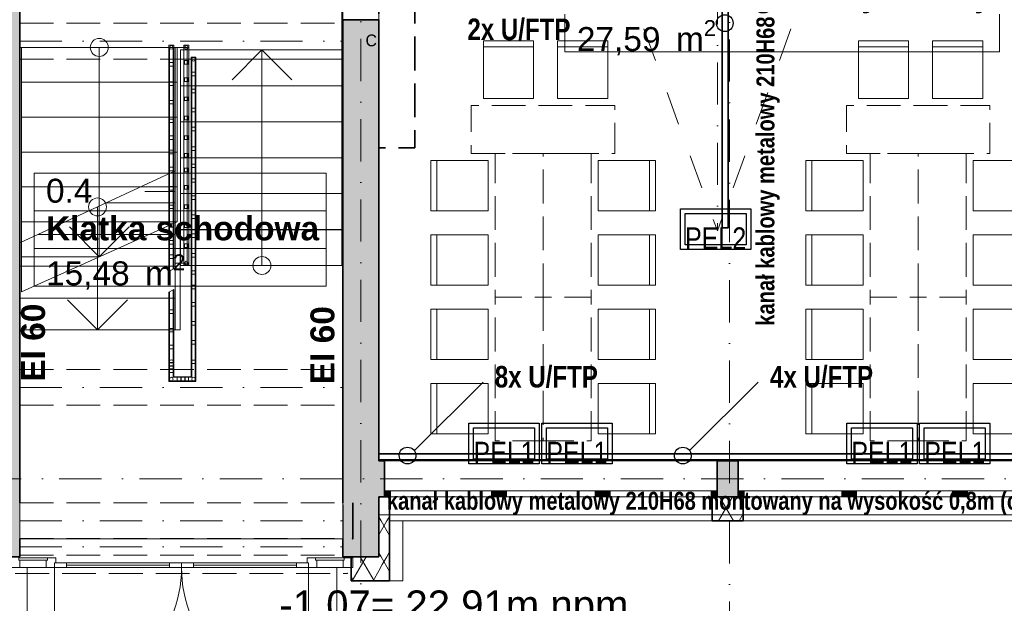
# Model space of a CAD drawing. Header units: millimetres. Extents: x 82175 to 237000, y 24756 to 471700.
# Tile 197 of 256: x 107440 to 115666, y 372562 to 377434. Entities that reach past the tile are written whole.
import ezdxf
from ezdxf.lldxf.tags import DXFTag

# ---------------------------------------------------------------- set-up
doc = ezdxf.new("R2010")
doc.units = ezdxf.units.MM
for name, pattern in [('Krawędzie ukryte', [3.912222, 2.822222, -1.09]), ('Kropki i Kreski', [6.702778, 3.527778, -1.763889, 0, -1.411111]), ('Przerywana', [5.644444, 2.822222, -2.822222])]:
    doc.linetypes.add(name, pattern=pattern)
for name, color, linetype, lineweight in [('!! kanał podpoaraperowy z gniazdami', 6, 'Continuous', 35), ('#_EL - opis', 7, 'Continuous', 20), ('\xa0♦EL - Gniazda', 1, 'Continuous', 35), ('\xa0♦elektryczne', 1, 'Continuous', 30), ('\xa0♦IT - opis', 3, 'SOLID', 30)]:
    doc.layers.add(name, color=color, linetype=linetype, lineweight=lineweight)
for name, color, linetype in [('#EL - Teletechnika', 3, 'Continuous'), ('- A - ocieplenie', 8, 'Continuous'), ('- strefy pomieszczeń', 8, 'Continuous'), ('2D - Ogólne', 8, 'Continuous'), ('2D - Rysunki i Obrazki', 8, 'Continuous'), ('balustrada', 8, 'Continuous'), ('Drzwi Archicad', 8, 'Continuous'), ('Instalacje - Went_Klim', 8, 'Continuous'), ('Konstrukcja - Belki', 8, 'Continuous'), ('Konstrukcja - Przegroda Strukt.', 8, 'Continuous'), ('Konstrukcja - Siatka mod', 8, 'Continuous'), ('Konstrukcja - Stropy', 8, 'Continuous'), ('Konstrukcja - Ściany działowe', 8, 'Continuous'), ('Konstrukcja - Ściany nośne wew..P', 8, 'Continuous'), ('Konstrukcja - Ściany zewnętrzne', 8, 'Continuous'), ('Okna Archicada', 8, 'Continuous'), ('Opisy - Tekst', 8, 'Continuous'), ('Wnętrze - Umeblowanie', 8, 'Continuous'), ('Wymiarowanie - Poziomy', 8, 'Continuous')]:
    doc.layers.add(name, color=color, linetype=linetype)
doc.styles.add('OP_100', font='ARIALN.TTF', dxfattribs={"width": 0.8, "height": 20})
doc.styles.get("Standard").update_dxf_attribs({"font": 'arial.ttf'})
doc.styles.add('STYL_AUTOMATYCZNY_1', font='arial.ttf')
doc.styles.add('STYL_AUTOMATYCZNY_2', font='arial.ttf')
doc.styles.add('STYL_AUTOMATYCZNY_4', font='arial.ttf')
doc.styles.add('STYL_AUTOMATYCZNY_7', font='txt')
doc.styles.add('STYL_AUTOMATYCZNY_8', font='txt')
tags = doc.linetypes.add('SOLID', pattern=[10, 10, 0]).pattern_tags.tags
tags[6:7] = [DXFTag(74, 4), DXFTag(75, 0), DXFTag(340, '0'), DXFTag(46, 0.0), DXFTag(50, 0.0), DXFTag(44, 0.0), DXFTag(45, 0.0)]
tags[4:5] = [DXFTag(74, 4), DXFTag(75, 0), DXFTag(340, '0'), DXFTag(46, 0.0), DXFTag(50, 0.0), DXFTag(44, 0.0), DXFTag(45, 0.0)]
pattern_1 = [(60, (-135208.59, 662558.78), (-129.90381, 75), []), (120, (-135208.59, 662558.78), (129.90381, 75), [])]

# ---------------------------------------------------------------- blocks, each defined once
blk = doc.blocks.new('pell')
at = {"layer": '#EL - Teletechnika', "color": 1, "lineweight": 30}
blk.add_lwpolyline([(0, 294), (0, -294), (-341, -294), (-341, 294)], close=True, dxfattribs=at)
at = {"layer": '#EL - Teletechnika', "color": 7, "lineweight": 30}
blk.add_lwpolyline([(-39.3, 254.6), (-39.3, -254.6), (-301.7, -254.6), (-301.7, 254.6)], close=True, dxfattribs=at)
at = {"layer": '#EL - Teletechnika', "color": 1, "insert": (-93.7, 0), "char_height": 20.791, "attachment_point": 5, "rotation": 90, "line_spacing_factor": 0.4}
blk.add_mtext('\\fArial Narrow|b0|i0;{\\H8.7679950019x;\\A1;PEL1}\\A1;\\fTahoma|b1|i0|c238;\\P', dxfattribs=at)
blk = doc.blocks.new('dws')
at = {"layer": '#EL - Teletechnika', "color": 1, "lineweight": 30}
blk.add_lwpolyline([(294, 0), (-294, 0), (-294, 341), (294, 341)], close=True, dxfattribs=at)
at = {"layer": '#EL - Teletechnika', "color": 7, "lineweight": 30}
blk.add_lwpolyline([(254.6, 39.3), (-254.6, 39.3), (-254.6, 301.7), (254.6, 301.7)], close=True, dxfattribs=at)
at = {"layer": '#EL - Teletechnika', "color": 1, "insert": (0, 93.7), "char_height": 20.791, "attachment_point": 5, "line_spacing_factor": 0.4}
blk.add_mtext('\\fArial Narrow|b0|i0;{\\H8.7679950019x;\\A1;PEL2}\\A1;\\fTahoma|b1|i0|c238;\\P', dxfattribs=at)

msp = doc.modelspace()

# ---------------------------------------------------------------- hatches: boundary and pattern name
at = {"layer": '- A - ocieplenie', "linetype": 'Continuous', "lineweight": 13}
h = msp.add_hatch(dxfattribs=at)
h.set_pattern_fill('Izolacja_miękka_0002', color=8, style=0, pattern_type=2)
h.set_pattern_definition(pattern_1)
h.paths.add_polyline_path([(110530, 373251), (110440, 373451), (110440, 373251)])
h = msp.add_hatch(dxfattribs=at)
h.set_pattern_fill('Izolacja_miękka_0002', color=8, style=0, pattern_type=2)
h.set_pattern_definition(pattern_1)
h.paths.add_polyline_path([(110530, 373451), (110440, 373451), (110530, 373251)])
h = msp.add_hatch(dxfattribs=at)
h.set_pattern_fill('Izolacja_miękka_0002', color=8, style=0, pattern_type=2)
h.set_pattern_definition(pattern_1)
h.paths.add_polyline_path([(113225, 373451), (113225, 373251), (113485, 373251), (113485, 373451)])
h = msp.add_hatch(dxfattribs=at)
h.set_pattern_fill('Izolacja_miękka_0002', color=8, style=0, pattern_type=2)
h.set_pattern_definition(pattern_1)
h.paths.add_polyline_path([(110530, 372951), (110530, 373251), (110440, 373251), (110440, 372951)])
h = msp.add_hatch(dxfattribs=at)
h.set_pattern_fill('Izolacja_miękka_0002', color=8, style=0, pattern_type=2)
h.set_pattern_definition(pattern_1)
h.paths.add_polyline_path([(110440, 372951), (110208.1, 372951), (110208.1, 372751), (110440, 372751)])
h = msp.add_hatch(dxfattribs=at)
h.set_pattern_fill('Izolacja_miękka_0002', color=8, style=0, pattern_type=2)
h.set_pattern_definition(pattern_1)
h.paths.add_polyline_path([(110530, 372951), (110440, 372951), (110530, 372751)])
h = msp.add_hatch(dxfattribs=at)
h.set_pattern_fill('Izolacja_miękka_0002', color=8, style=0, pattern_type=2)
h.set_pattern_definition(pattern_1)
h.paths.add_polyline_path([(110440, 372951), (110440, 372751), (110530, 372751)])
at = {"layer": 'Konstrukcja - Ściany nośne wew..P', "linetype": 'Continuous', "lineweight": 13}
for points in [[(107140, 378501), (107140, 372951), (107440, 372951), (107440, 378501)], [(110440, 377434.3), (110140, 377434.3), (110140, 372951), (110440, 372951)]]:
    msp.add_hatch(color=8, dxfattribs=at).paths.add_polyline_path(points)
at = {"layer": 'Konstrukcja - Ściany zewnętrzne', "linetype": 'Continuous', "lineweight": 13}
for points in [[(110487.5, 373751), (110440, 373751), (110440, 373451), (110487.5, 373451)], [(113442.5, 373751), (113267.5, 373751), (113267.5, 373451), (113442.5, 373451)]]:
    msp.add_hatch(color=8, dxfattribs=at).paths.add_polyline_path(points)
at = {"layer": 'Okna Archicada', "linetype": 'Continuous', "lineweight": 13}
for points in [[(110487.5, 373501), (110487.5, 373451), (110537.5, 373451), (110537.5, 373501)], [(111432.5, 373451), (111432.5, 373501), (111382.5, 373501), (111382.5, 373451)], [(111432.5, 373501), (111432.5, 373451), (111507.5, 373451), (111507.5, 373501)], [(112322.5, 373451), (112322.5, 373501), (112247.5, 373501), (112247.5, 373451)], [(112322.5, 373501), (112322.5, 373451), (112372.5, 373451), (112372.5, 373501)], [(113267.5, 373451), (113267.5, 373501), (113217.5, 373501), (113217.5, 373451)], [(113442.5, 373451), (113492.5, 373451), (113492.5, 373501), (113442.5, 373501)], [(114357.5, 373501), (114307.5, 373501), (114307.5, 373451), (114357.5, 373451)], [(114357.5, 373451), (114432.5, 373451), (114432.5, 373501), (114357.5, 373501)], [(115307.5, 373501), (115232.5, 373501), (115232.5, 373451), (115307.5, 373451)], [(115307.5, 373451), (115357.5, 373451), (115357.5, 373501), (115307.5, 373501)]]:
    msp.add_hatch(color=8, dxfattribs=at).paths.add_polyline_path(points)

# ---------------------------------------------------------------- linework, layer by layer
at = {"layer": '!! kanał podpoaraperowy z gniazdami'}
for points in [[(113308, 378494.5), (113308, 375695.5), (113358, 375695.5), (113358, 378494.5)], [(116269.6, 373808.9), (110440.3, 373808.9), (110440.3, 373758.9), (116269.6, 373758.9)]]:
    msp.add_lwpolyline(points, close=True, dxfattribs=at)
at = {"layer": '- A - ocieplenie', "color": 8, "linetype": 'Continuous', "lineweight": 35, "ltscale": 100}
for p, q in [((110530, 373451), (110530, 373301)), ((113225, 373451), (113225, 373301)), ((113485, 373451), (113485, 373301)), ((110530, 373301), (110530, 373251)), ((113225, 373301), (113225, 373251)), ((113485, 373301), (113485, 373251))]:
    msp.add_line(p, q, dxfattribs=at)
at = {"layer": '- A - ocieplenie', "color": 8, "linetype": 'Continuous', "lineweight": 20, "ltscale": 100, "flags": 128}
for points in [[(110440, 373451), (110640, 373451)], [(110440, 373451), (110440, 372951)], [(116220, 373451), (110640, 373451)], [(110640, 372951), (110640, 373251)], [(110640, 373251), (116170, 373251)], [(110440, 372951), (110208.1, 372951)], [(110208.1, 372951), (110208.1, 372751)], [(110640, 372751), (110640, 372951)], [(110208.1, 372751), (110640, 372751)]]:
    msp.add_lwpolyline(points, dxfattribs=at)
at = {"layer": '- A - ocieplenie', "color": 8, "linetype": 'Continuous', "lineweight": 35, "ltscale": 100, "flags": 128}
for points in [[(110440, 373451), (110440, 373251)], [(110530, 373451), (110440, 373451)], [(113485, 373451), (113225, 373451)], [(110440, 373251), (110440, 372951)], [(110530, 372951), (110530, 373251)], [(113225, 373251), (113485, 373251)], [(110440, 372951), (110208.1, 372951)], [(110208.1, 372951), (110208.1, 372751)], [(110530, 372751), (110530, 372951)], [(110208.1, 372751), (110530, 372751)]]:
    msp.add_lwpolyline(points, dxfattribs=at)
at = {"layer": '- strefy pomieszczeń', "color": 8, "linetype": 'Continuous', "lineweight": 13, "ltscale": 100}
for p, q in [((111994.7, 377165.4), (111994.7, 377479.6)), ((115624.8, 377479.6), (115624.8, 377165.4)), ((115624.8, 377165.4), (111994.7, 377165.4)), ((107559.5, 376152.4), (110000.2, 376152.4)), ((107559.5, 375838.1), (107559.5, 376152.4)), ((110000.2, 376152.4), (110000.2, 375838.1)), ((110000.2, 375838.1), (107559.5, 375838.1)), ((107559.5, 375838.1), (110000.2, 375838.1)), ((107559.5, 375523.8), (107559.5, 375838.1)), ((110000.2, 375838.1), (110000.2, 375523.8)), ((110000.2, 375523.8), (107559.5, 375523.8)), ((107559.5, 375523.8), (110000.2, 375523.8)), ((107559.5, 375209.5), (107559.5, 375523.8)), ((110000.2, 375523.8), (110000.2, 375209.5)), ((110000.2, 375209.5), (107559.5, 375209.5))]:
    msp.add_line(p, q, dxfattribs=at)
at = {"color": 8, "linetype": 'Continuous', "lineweight": 18, "ltscale": 100}
for p, q in [((108755, 377203), (107455, 377203)), ((107455, 377203), (107455, 376911.7)), ((108105, 377203), (108105, 376911.7)), ((108755, 376911.7), (108755, 377203)), ((110143.7, 377182.2), (108783.7, 377182.2)), ((108783.7, 377182.2), (108783.7, 376882.2)), ((109213.7, 376932.2), (109463.7, 377182.2)), ((109463.7, 376882.2), (109463.7, 377182.2)), ((109463.7, 377182.2), (109713.7, 376932.2)), ((110143.7, 376882.2), (110143.7, 377182.2)), ((107455, 376911.7), (108755, 376911.7)), ((108755, 376911.7), (107455, 376911.7)), ((107455, 376911.7), (107455, 376620.3)), ((108105, 376911.7), (108105, 375455)), ((108755, 376620.3), (108755, 376911.7)), ((110143.7, 376882.2), (108783.7, 376882.2)), ((108783.7, 376882.2), (108783.7, 376582.2)), ((108783.7, 376882.2), (110143.7, 376882.2)), ((109463.7, 375682.2), (109463.7, 376882.2)), ((110143.7, 376582.2), (110143.7, 376882.2)), ((107455, 376620.3), (108755, 376620.3)), ((108755, 376620.3), (107455, 376620.3)), ((107455, 376620.3), (107455, 376329)), ((108755, 376329), (108755, 376620.3)), ((110143.7, 376582.2), (108783.7, 376582.2)), ((108783.7, 376582.2), (108783.7, 376282.2)), ((108783.7, 376582.2), (110143.7, 376582.2)), ((110143.7, 376282.2), (110143.7, 376582.2)), ((107455, 376329), (108755, 376329)), ((108755, 376329), (107455, 376329)), ((107455, 376329), (107455, 376037.7)), ((108755, 376037.7), (108755, 376329)), ((110143.7, 376282.2), (108783.7, 376282.2)), ((108783.7, 376282.2), (108783.7, 375982.2)), ((108783.7, 376282.2), (110143.7, 376282.2)), ((110143.7, 375982.2), (110143.7, 376282.2)), ((108740, 376171.5), (107440, 375570.4)), ((108738.4, 376170.7), (108740, 376170.7)), ((108740, 376170.7), (108738.4, 376170.7)), ((108740, 376170.7), (108740, 376171.5)), ((108740, 375905.7), (108740, 376170.7)), ((107455, 376037.7), (108755, 376037.7)), ((108755, 376037.7), (107455, 376037.7)), ((107455, 376037.7), (107455, 375746.3)), ((108755, 375746.3), (108755, 376037.7)), ((110143.7, 375982.2), (108783.7, 375982.2)), ((108783.7, 375982.2), (108783.7, 375682.2)), ((108783.7, 375982.2), (110143.7, 375982.2)), ((110143.7, 375682.2), (110143.7, 375982.2)), ((108090, 375870.9), (108090, 375110.7)), ((108165.3, 375905.7), (108740, 375905.7)), ((108740, 375905.7), (108165.3, 375905.7)), ((108740, 375640.7), (108740, 375905.7)), ((107455, 375746.3), (108755, 375746.3)), ((108755, 375746.3), (107455, 375746.3)), ((107455, 375746.3), (107455, 375455)), ((108755, 375746.3), (107455, 375163.6)), ((108105, 375455), (107855, 375705)), ((108355, 375705), (108105, 375455)), ((107592.1, 375640.7), (108740, 375640.7)), ((108740, 375640.7), (107592.1, 375640.7)), ((108740, 375375.7), (108740, 375640.7)), ((110143.7, 375682.2), (108783.7, 375682.2)), ((108783.7, 375682.2), (108783.7, 375382.2)), ((108783.7, 375682.2), (110143.7, 375682.2)), ((109463.7, 375382.2), (109463.7, 375682.2)), ((110143.7, 375382.2), (110143.7, 375682.2)), ((107440, 375570.4), (107440, 375375.7)), ((107455, 375455), (108105, 375455)), ((108105, 375455), (107455, 375455)), ((107455, 375455), (107455, 375163.6)), ((107440, 375375.7), (108740, 375375.7)), ((108740, 375375.7), (107440, 375375.7)), ((107440, 375375.7), (107440, 375110.7)), ((108740, 375110.7), (108740, 375375.7)), ((108783.7, 375382.2), (110143.7, 375382.2)), ((107440, 375110.7), (108740, 375110.7)), ((108740, 375110.7), (107440, 375110.7)), ((107440, 375110.7), (107440, 374845.7)), ((108090, 374845.7), (107840, 375095.7)), ((108090, 375110.7), (108090, 374845.7)), ((108340, 375095.7), (108090, 374845.7)), ((108740, 374845.7), (108740, 375110.7)), ((107440, 374845.7), (108740, 374845.7))]:
    msp.add_line(p, q, dxfattribs=at)
at = {"color": 8, "linetype": 'Continuous', "lineweight": 20, "ltscale": 100, "flags": 128}
for points in [[(110130.5, 377181.6), (110132.2, 375382.2)], [(110130.5, 377181.6), (110140.5, 377181.6)], [(110140.5, 377181.6), (110132.2, 375382.2)], [(110142.2, 375382.2), (110140.5, 377181.6)], [(110132.2, 375382.2), (110142.2, 375382.2)]]:
    msp.add_lwpolyline(points, dxfattribs=at)
at = {"color": 8, "linetype": 'Continuous', "lineweight": 18, "ltscale": 100}
for centre, start, end in [((108105, 377203), 0, 180), ((108105, 377203), 180, 0), ((108090, 375870.9), 0, 180), ((108090, 375870.9), 180, 0), ((109463.7, 375382.2), 0, 180), ((109463.7, 375382.2), 180, 0)]:
    msp.add_arc(centre, 75, start, end, dxfattribs=at)
at = {"layer": '2D - Ogólne', "color": 8, "linetype": 'Przerywana', "lineweight": 15, "ltscale": 100}
for p in [(112269.7, 378418.9), (114269.7, 378418.9)]:
    msp.add_line(p, (113269.7, 375671.4), dxfattribs=at)
at = {"layer": '2D - Ogólne', "color": 8, "linetype": 'Kropki i Kreski', "lineweight": 15, "ltscale": 100}
msp.add_line((113269.7, 378418.6), (113269.7, 375671.4), dxfattribs=at)
at = {"layer": '2D - Ogólne', "color": 8, "linetype": 'Continuous', "lineweight": 13, "ltscale": 100, "flags": 128}
msp.add_lwpolyline([(108740, 377201), (108740, 375401), (108840, 375401), (108840, 377201)], close=True, dxfattribs=at)
msp.add_lwpolyline([(108740, 376001), (108486.5, 376001)], dxfattribs=at)
at = {"layer": 'balustrada', "color": 8, "linetype": 'Continuous', "lineweight": 18, "ltscale": 100}
for p, q in [((108727, 377220.8), (108687, 377220.8)), ((108687, 377220.8), (108687, 377203)), ((108687, 377203), (108687, 375332.6)), ((108727, 377203), (108727, 377220.8)), ((108727, 375355.7), (108727, 377203)), ((108851.7, 377220.9), (108811.7, 377220.9)), ((108811.7, 377220.9), (108811.7, 377203)), ((108811.7, 377203), (108811.7, 375403)), ((108851.7, 377203), (108851.7, 377220.9)), ((108851.7, 375403), (108851.7, 377203)), ((108906.7, 377104.2), (108876.7, 377104.2)), ((108876.7, 377104.2), (108876.7, 374449.1)), ((108906.7, 374419.1), (108906.7, 377104.2)), ((108811.7, 375403), (108811.7, 375385.1)), ((108811.7, 375385.1), (108851.7, 375385.1)), ((108851.7, 375385.1), (108851.7, 375403)), ((108687, 375332.6), (108727, 375355.7)), ((108722, 375179.6), (108692, 375162.3)), ((108692, 375162.3), (108692, 374581)), ((108722, 374581), (108722, 375179.6)), ((108692, 374581), (108692, 374419.1)), ((108722, 374449.1), (108722, 374581)), ((108692, 374419.1), (108906.7, 374419.1)), ((108876.7, 374449.1), (108722, 374449.1))]:
    msp.add_line(p, q, dxfattribs=at)
at = {"layer": 'balustrada', "color": 8, "linetype": 'Continuous', "lineweight": 13, "ltscale": 100}
for p, q in [((108911.7, 377121.5), (108871.7, 377121.5)), ((108871.7, 377121.5), (108871.7, 377104.2)), ((108871.7, 377104.2), (108871.7, 374454.1)), ((108911.7, 377104.2), (108911.7, 377121.5)), ((108911.7, 374414.1), (108911.7, 377104.2)), ((108727, 375182.5), (108687, 375159.4)), ((108687, 375159.4), (108687, 374581)), ((108727, 374581), (108727, 375182.5)), ((108687, 374581), (108687, 374414.1)), ((108727, 374454.1), (108727, 374581)), ((108687, 374414.1), (108911.7, 374414.1)), ((108871.7, 374454.1), (108727, 374454.1))]:
    msp.add_line(p, q, dxfattribs=at)
at = {"layer": 'balustrada', "color": 8, "linetype": 'Continuous', "lineweight": 18, "ltscale": 100, "flags": 128}
for points in [[(108692, 377203, 1), (108722, 377203, 1)], [(108846.7, 377203, 1), (108816.7, 377203, 1)], [(108906.7, 377104.2, 1), (108876.7, 377104.2, 1)], [(108846.7, 375403, 1), (108816.7, 375403, 1)], [(108692, 374581, 1), (108722, 374581, 1)], [(108692, 374434.1, 1), (108722, 374434.1, 1)], [(108891.7, 374419.1, 1), (108891.7, 374449.1, 1)]]:
    msp.add_lwpolyline(points, format="xyb", close=True, dxfattribs=at)
msp.add_lwpolyline([(108722, 377203), (108692, 377203), (108692, 375335.5), (108722, 375352.8)], close=True, dxfattribs=at)
at = {"layer": 'balustrada', "color": 8, "linetype": 'Continuous', "lineweight": 13, "ltscale": 100, "flags": 128}
for points in [[(108816.7, 377064.4), (108846.7, 377064.4), (108846.7, 377094.4), (108816.7, 377094.4)], [(108722, 377076.6), (108692, 377076.6), (108692, 377046.6), (108722, 377046.6)], [(108816.7, 376918.8), (108846.7, 376918.8), (108846.7, 376948.8), (108816.7, 376948.8)], [(108876.7, 376967), (108906.7, 376967), (108906.7, 376997), (108876.7, 376997)], [(108722, 376916.4), (108692, 376916.4), (108692, 376886.4), (108722, 376886.4)], [(108876.7, 376823.1), (108906.7, 376823.1), (108906.7, 376853.1), (108876.7, 376853.1)], [(108816.7, 376758.7), (108846.7, 376758.7), (108846.7, 376788.7), (108816.7, 376788.7)], [(108722, 376760.9), (108692, 376760.9), (108692, 376730.9), (108722, 376730.9)], [(108876.7, 376664.7), (108906.7, 376664.7), (108906.7, 376694.7), (108876.7, 376694.7)], [(108722, 376605.3), (108692, 376605.3), (108692, 376575.3), (108722, 376575.3)], [(108816.7, 376598.6), (108846.7, 376598.6), (108846.7, 376628.6), (108816.7, 376628.6)], [(108876.7, 376506.3), (108906.7, 376506.3), (108906.7, 376536.3), (108876.7, 376536.3)], [(108722, 376464), (108692, 376464), (108692, 376434), (108722, 376434)], [(108816.7, 376433.6), (108846.7, 376433.6), (108846.7, 376463.6), (108816.7, 376463.6)], [(108876.7, 376343.1), (108906.7, 376343.1), (108906.7, 376373.1), (108876.7, 376373.1)], [(108722, 376344), (108692, 376344), (108692, 376314), (108722, 376314)], [(108816.7, 376288), (108846.7, 376288), (108846.7, 376318), (108816.7, 376318)], [(108722, 376202.6), (108692, 376202.6), (108692, 376172.6), (108722, 376172.6)], [(108816.7, 376164.4), (108846.7, 376164.4), (108846.7, 376194.4), (108816.7, 376194.4)], [(108876.7, 376199.2), (108906.7, 376199.2), (108906.7, 376229.2), (108876.7, 376229.2)], [(108876.7, 376077), (108906.7, 376077), (108906.7, 376107), (108876.7, 376107)], [(108722, 376042.4), (108692, 376042.4), (108692, 376012.4), (108722, 376012.4)], [(108816.7, 376018.8), (108846.7, 376018.8), (108846.7, 376048.8), (108816.7, 376048.8)], [(108876.7, 375933), (108906.7, 375933), (108906.7, 375963), (108876.7, 375963)], [(108722, 375886.9), (108692, 375886.9), (108692, 375856.9), (108722, 375856.9)], [(108816.7, 375858.7), (108846.7, 375858.7), (108846.7, 375888.7), (108816.7, 375888.7)], [(108876.7, 375774.7), (108906.7, 375774.7), (108906.7, 375804.7), (108876.7, 375804.7)], [(108722, 375731.3), (108692, 375731.3), (108692, 375701.3), (108722, 375701.3)], [(108816.7, 375698.6), (108846.7, 375698.6), (108846.7, 375728.6), (108816.7, 375728.6)], [(108876.7, 375616.3), (108906.7, 375616.3), (108906.7, 375646.3), (108876.7, 375646.3)], [(108722, 375589.9), (108692, 375589.9), (108692, 375559.9), (108722, 375559.9)], [(108816.7, 375533.6), (108846.7, 375533.6), (108846.7, 375563.6), (108816.7, 375563.6)], [(108722, 375470), (108692, 375470), (108692, 375440), (108722, 375440)], [(108876.7, 375453.1), (108906.7, 375453.1), (108906.7, 375483.1), (108876.7, 375483.1)], [(108876.7, 375309.1), (108906.7, 375309.1), (108906.7, 375339.1), (108876.7, 375339.1)], [(108876.7, 375187), (108906.7, 375187), (108906.7, 375217), (108876.7, 375217)], [(108876.7, 375043), (108906.7, 375043), (108906.7, 375073), (108876.7, 375073)], [(108722, 375012.8), (108692, 375012.8), (108692, 374982.8), (108722, 374982.8)], [(108876.7, 374884.6), (108906.7, 374884.6), (108906.7, 374914.6), (108876.7, 374914.6)], [(108722, 374857.3), (108692, 374857.3), (108692, 374827.3), (108722, 374827.3)], [(108722, 374715.9), (108692, 374715.9), (108692, 374685.9), (108722, 374685.9)], [(108876.7, 374726.3), (108906.7, 374726.3), (108906.7, 374756.3), (108876.7, 374756.3)], [(108722, 374572.2), (108692, 374572.2), (108692, 374542.2), (108722, 374542.2)], [(108722, 374545.3), (108692, 374545.3), (108692, 374515.3), (108722, 374515.3)], [(108876.7, 374563.1), (108906.7, 374563.1), (108906.7, 374593.1), (108876.7, 374593.1)], [(108722, 374519.2), (108692, 374519.2), (108692, 374489.2), (108722, 374489.2)], [(108755.7, 374449.1), (108755.7, 374419.1), (108785.7, 374419.1), (108785.7, 374449.1)], [(108788.6, 374449.1), (108788.6, 374419.1), (108818.6, 374419.1), (108818.6, 374449.1)], [(108821.5, 374449.1), (108821.5, 374419.1), (108851.5, 374419.1), (108851.5, 374449.1)]]:
    msp.add_lwpolyline(points, close=True, dxfattribs=at)
at = {"layer": 'Drzwi Archicad', "color": 8, "linetype": 'Continuous', "lineweight": 35, "ltscale": 100}
msp.add_line((110221.9, 373101), (110221.9, 373401), dxfattribs=at)
at = {"layer": 'Drzwi Archicad', "color": 8, "linetype": 'Continuous', "lineweight": 13, "ltscale": 100}
for p, q in [((107441.9, 372923), (107431.9, 372923)), ((107441.9, 372861), (107441.9, 372923)), ((107441.9, 372923), (107661.9, 372923)), ((107671.9, 372923), (107661.9, 372923)), ((107661.9, 372923), (107661.9, 372861)), ((107671.9, 372941), (107671.9, 372923)), ((107741.9, 372941), (107671.9, 372941)), ((107729.9, 372861), (107729.9, 372901)), ((107729.9, 372901), (107741.9, 372901)), ((107729.9, 372901), (107829.9, 372901)), ((107729.9, 372861), (107729.9, 372901)), ((107741.9, 372901), (107741.9, 372941)), ((107829.9, 372901), (107829.9, 372861)), ((108691.9, 372861), (108691.9, 372901)), ((108691.9, 372901), (108791.9, 372901)), ((108791.9, 372901), (108791.9, 372861)), ((108891.9, 372901), (108791.9, 372901)), ((108791.9, 372901), (108791.9, 372861)), ((108891.9, 372861), (108891.9, 372901)), ((109853.9, 372901), (109753.9, 372901)), ((109753.9, 372901), (109753.9, 372861)), ((109841.9, 372941), (109841.9, 372901)), ((109911.9, 372941), (109841.9, 372941)), ((109841.9, 372901), (109853.9, 372901)), ((109853.9, 372901), (109853.9, 372861)), ((109853.9, 372861), (109853.9, 372901)), ((109911.9, 372923), (109911.9, 372941)), ((109921.9, 372923), (109911.9, 372923)), ((109921.9, 372861), (109921.9, 372923)), ((110141.9, 372923), (109921.9, 372923)), ((110151.9, 372923), (110141.9, 372923)), ((110141.9, 372923), (110141.9, 372861)), ((110221.9, 372941), (110151.9, 372941)), ((110151.9, 372941), (110151.9, 372923)), ((110221.9, 372861), (110221.9, 372941)), ((107361.9, 372861), (107441.9, 372861)), ((107441.9, 372861), (107661.9, 372861)), ((107661.9, 372861), (107729.9, 372861)), ((107729.9, 372861), (107729.9, 371799)), ((107829.9, 372861), (107729.9, 372861)), ((108691.9, 372881), (107829.9, 372881)), ((108791.9, 372861), (108691.9, 372861)), ((108791.9, 372861), (108891.9, 372861)), ((108891.9, 372881), (109753.9, 372881)), ((109753.9, 372861), (109853.9, 372861)), ((109853.9, 372861), (109853.9, 371799)), ((109853.9, 372861), (109921.9, 372861)), ((109921.9, 372861), (110141.9, 372861)), ((110141.9, 372861), (110221.9, 372861))]:
    msp.add_line(p, q, dxfattribs=at)
at = {"layer": 'Drzwi Archicad', "color": 8, "linetype": 'Continuous', "lineweight": 13, "ltscale": 100, "flags": 128}
for points in [[(107671.9, 372941), (107431.9, 372941), (107431.9, 372923), (107671.9, 372923)], [(107441.9, 372861), (107661.9, 372861), (107661.9, 372923), (107441.9, 372923)], [(108691.9, 372881), (107829.9, 372881), (107829.9, 372901), (108691.9, 372901)], [(108891.9, 372881), (109753.9, 372881), (109753.9, 372901), (108891.9, 372901)], [(109911.9, 372941), (110151.9, 372941), (110151.9, 372923), (109911.9, 372923)], [(109921.9, 372923), (110141.9, 372923), (110141.9, 372861), (109921.9, 372861)], [(108691.9, 372861), (107829.9, 372861), (107829.9, 372881), (108691.9, 372881)], [(108891.9, 372861), (109753.9, 372861), (109753.9, 372881), (108891.9, 372881)]]:
    msp.add_lwpolyline(points, close=True, dxfattribs=at)
at = {"layer": 'Drzwi Archicad', "color": 8, "linetype": 'Continuous', "lineweight": 13, "ltscale": 100}
for centre, start, end in [((107729.9, 372861), 270, 0), ((109853.9, 372861), 180, 270)]:
    msp.add_arc(centre, 1062, start, end, dxfattribs=at)
at = {"layer": 'Drzwi Archicad', "color": 8, "linetype": 'Continuous', "lineweight": 35, "ltscale": 100}
msp.add_point((110221.9, 373101), dxfattribs=at)
at = {"layer": 'Instalacje - Went_Klim', "color": 8, "linetype": 'Krawędzie ukryte', "lineweight": 35, "ltscale": 100, "flags": 128}
msp.add_lwpolyline([(110440, 377764.2), (110440, 376364.2), (110740, 376364.2), (110740, 377764.2)], close=True, dxfattribs=at)
at = {"layer": 'Konstrukcja - Belki', "color": 8, "linetype": 'Krawędzie ukryte', "lineweight": 13, "ltscale": 100}
for p, q in [((107440, 377404.2), (110140, 377404.2)), ((107440, 377104.2), (107440, 377404.2)), ((110140, 377104.2), (110140, 377404.2)), ((107440, 377104.2), (110140, 377104.2)), ((107440, 374514.9), (110140, 374514.9)), ((107440, 374214.9), (107440, 374514.9)), ((110140, 374214.9), (110140, 374514.9)), ((107440, 374214.9), (110140, 374214.9)), ((107440, 373401), (110143.7, 373401)), ((107440, 373101), (107440, 373401)), ((110143.7, 373101), (110143.7, 373401)), ((107440, 373103), (110143.7, 373103)), ((107440, 372963), (107440, 373103)), ((107440, 373101), (110143.7, 373101)), ((110143.7, 372963), (110143.7, 373103)), ((107440, 372963), (110143.7, 372963))]:
    msp.add_line(p, q, dxfattribs=at)
at = {"layer": 'Konstrukcja - Belki', "color": 8, "linetype": 'Kropki i Kreski', "lineweight": 13, "ltscale": 100}
for p, q in [((107440, 377254.2), (110140, 377254.2)), ((107440, 374364.9), (110140, 374364.9)), ((107440, 373251), (110143.7, 373251)), ((107440, 373033), (110143.7, 373033))]:
    msp.add_line(p, q, dxfattribs=at)
at = {"layer": 'Konstrukcja - Przegroda Strukt.', "color": 8, "linetype": 'Krawędzie ukryte', "lineweight": 20, "ltscale": 100}
msp.add_line((107403.1, 372811), (110176.3, 372811), dxfattribs=at)
msp.add_line((107403.1, 372811), (110176.3, 372811), dxfattribs=at)
msp.add_line((107403.1, 372811), (110176.3, 372811), dxfattribs=at)
msp.add_point((110176.3, 372811), dxfattribs=at)
msp.add_point((110176.3, 372811), dxfattribs=at)
msp.add_point((110176.3, 372811), dxfattribs=at)
at = {"layer": 'Konstrukcja - Siatka mod', "color": 8, "linetype": 'Kropki i Kreski', "lineweight": 13, "ltscale": 100}
for p, q in [((110290, 389341.7), (110290, 372372.2)), ((113370, 389337), (113370, 372372.2)), ((93022.5, 373601), (122467, 373601))]:
    msp.add_line(p, q, dxfattribs=at)
at = {"layer": 'Konstrukcja - Stropy', "color": 8, "linetype": 'Continuous', "lineweight": 13, "ltscale": 100, "flags": 128}
for points in [[(122160, 386231), (95620, 386231), (95620, 383629.8), (95620, 380812.4), (95620, 378499), (95620, 373751), (107140, 373751), (107140, 378801), (110440, 378801), (110440, 373751), (122160, 373751)], [(107440, 377203), (108740, 377203), (108740, 377104.2), (110140, 377104.2), (110140, 378801), (107440, 378801)], [(107440, 373101), (110140, 373101), (110140, 375681), (108779.8, 375681), (108779.8, 374845.7), (107440, 374845.7)], [(107501.9, 372861), (107501.9, 371861), (110090, 371861), (110090, 372861)]]:
    msp.add_lwpolyline(points, close=True, dxfattribs=at)
at = {"layer": 'Konstrukcja - Ściany działowe', "color": 8, "linetype": 'Continuous', "lineweight": 20, "ltscale": 100, "flags": 128}
for points in [[(110130.4, 378695.6), (110128.7, 378501.1), (110130.5, 377181.6)], [(110140.4, 378695.5), (110138.7, 378501), (110140.5, 377181.6)], [(110140.5, 377181.6), (110130.5, 377181.6)]]:
    msp.add_lwpolyline(points, dxfattribs=at)
at = {"layer": 'Konstrukcja - Ściany nośne wew..P', "color": 8, "linetype": 'Continuous', "lineweight": 35, "ltscale": 100}
for p, q in [((110140, 377434.3), (110440, 377434.3)), ((110221.9, 373101), (110221.9, 373401))]:
    msp.add_line(p, q, dxfattribs=at)
at = {"layer": 'Konstrukcja - Ściany nośne wew..P', "color": 8, "linetype": 'Continuous', "lineweight": 35, "ltscale": 100, "flags": 128}
for points in [[(107440, 373401), (107440, 378501)], [(110140, 377434.3), (110140, 373401)], [(110440, 373751), (110440, 377434.3)], [(110440, 372951), (110440, 373451)], [(107440, 372951), (107440, 373101)], [(110140, 373101), (110140, 372951)], [(107140, 372951), (107440, 372951)], [(110140, 372951), (110440, 372951)]]:
    msp.add_lwpolyline(points, dxfattribs=at)
at = {"layer": 'Konstrukcja - Ściany nośne wew..P', "color": 8, "linetype": 'Continuous', "lineweight": 35, "ltscale": 100}
msp.add_point((110221.9, 373101), dxfattribs=at)
at = {"layer": 'Konstrukcja - Ściany zewnętrzne', "color": 8, "linetype": 'Continuous', "lineweight": 35, "ltscale": 100}
for p, q in [((110487.5, 373501), (110487.5, 373751)), ((113267.5, 373501), (113267.5, 373751)), ((113442.5, 373501), (113442.5, 373751)), ((110487.5, 373451), (110487.5, 373501)), ((113267.5, 373451), (113267.5, 373501)), ((113442.5, 373451), (113442.5, 373501))]:
    msp.add_line(p, q, dxfattribs=at)
at = {"layer": 'Konstrukcja - Ściany zewnętrzne', "color": 8, "linetype": 'Continuous', "lineweight": 35, "ltscale": 100, "flags": 128}
for points in [[(110487.5, 373751), (110440, 373751)], [(113442.5, 373751), (113267.5, 373751)], [(110440, 373451), (110487.5, 373451)], [(113267.5, 373451), (113442.5, 373451)]]:
    msp.add_lwpolyline(points, dxfattribs=at)
at = {"layer": 'Konstrukcja - Ściany zewnętrzne', "color": 8, "linetype": 'Continuous', "lineweight": 13, "ltscale": 100, "flags": 128}
msp.add_lwpolyline([(122130, 373451), (122130, 373301), (110440, 373301), (110440, 373451)], close=True, dxfattribs=at)
msp.add_lwpolyline([(122130, 373451), (122130, 373301), (110440, 373301), (110440, 373451)], close=True, dxfattribs=at)
at = {"layer": 'Okna Archicada', "color": 8, "linetype": 'Continuous', "lineweight": 13, "ltscale": 100}
for p, q in [((110487.5, 373751), (113267.5, 373751)), ((116222.5, 373751), (113442.5, 373751)), ((110487.5, 373501), (110537.5, 373501)), ((110537.5, 373501), (110537.5, 373451)), ((110537.5, 373501), (111382.5, 373501)), ((111382.5, 373451), (111382.5, 373501)), ((111382.5, 373501), (111432.5, 373501)), ((111432.5, 373501), (111507.5, 373501)), ((111507.5, 373501), (111507.5, 373451)), ((111507.5, 373501), (112247.5, 373501)), ((112247.5, 373451), (112247.5, 373501)), ((112247.5, 373501), (112322.5, 373501)), ((112322.5, 373501), (112372.5, 373501)), ((112372.5, 373501), (112372.5, 373451)), ((112372.5, 373501), (113217.5, 373501)), ((113217.5, 373451), (113217.5, 373501)), ((113217.5, 373501), (113267.5, 373501)), ((113492.5, 373501), (113442.5, 373501)), ((113492.5, 373451), (113492.5, 373501)), ((114307.5, 373501), (113492.5, 373501)), ((114357.5, 373501), (114307.5, 373501)), ((114307.5, 373501), (114307.5, 373451)), ((114432.5, 373501), (114357.5, 373501)), ((114432.5, 373451), (114432.5, 373501)), ((115232.5, 373501), (114432.5, 373501)), ((115307.5, 373501), (115232.5, 373501)), ((115232.5, 373501), (115232.5, 373451)), ((115357.5, 373501), (115307.5, 373501)), ((115357.5, 373451), (115357.5, 373501)), ((116172.5, 373501), (115357.5, 373501)), ((110487.5, 373451), (113267.5, 373451)), ((110537.5, 373451), (110487.5, 373451)), ((113225, 373451), (110530, 373451)), ((111382.5, 373451), (110537.5, 373451)), ((111432.5, 373451), (111382.5, 373451)), ((111507.5, 373451), (111432.5, 373451)), ((112247.5, 373451), (111507.5, 373451)), ((112322.5, 373451), (112247.5, 373451)), ((112372.5, 373451), (112322.5, 373451)), ((113217.5, 373451), (112372.5, 373451)), ((113267.5, 373451), (113217.5, 373451)), ((116222.5, 373451), (113442.5, 373451)), ((113442.5, 373451), (113492.5, 373451)), ((116180, 373451), (113485, 373451)), ((113492.5, 373451), (114307.5, 373451)), ((114307.5, 373451), (114357.5, 373451)), ((114357.5, 373451), (114432.5, 373451)), ((114432.5, 373451), (115232.5, 373451)), ((115232.5, 373451), (115307.5, 373451)), ((115307.5, 373451), (115357.5, 373451)), ((115357.5, 373451), (116172.5, 373451)), ((113225, 373251), (110530, 373251)), ((116180, 373251), (113485, 373251))]:
    msp.add_line(p, q, dxfattribs=at)
at = {"layer": 'Okna Archicada', "color": 8, "linetype": 'Continuous', "lineweight": 35, "ltscale": 100}
for p, q in [((110487.5, 373501), (110487.5, 373751)), ((113267.5, 373501), (113267.5, 373751)), ((113442.5, 373501), (113442.5, 373751)), ((110487.5, 373451), (110487.5, 373501)), ((110487.5, 373451), (110487.5, 373501)), ((113267.5, 373451), (113267.5, 373501)), ((113267.5, 373451), (113267.5, 373501)), ((113442.5, 373451), (113442.5, 373501)), ((113442.5, 373451), (113442.5, 373501)), ((110530, 373451), (110530, 373301)), ((113225, 373451), (113225, 373301)), ((113485, 373451), (113485, 373301)), ((110530, 373301), (110530, 373251)), ((113225, 373301), (113225, 373251)), ((113485, 373301), (113485, 373251))]:
    msp.add_line(p, q, dxfattribs=at)
at = {"layer": 'Wnętrze - Umeblowanie', "color": 8, "linetype": 'Continuous', "lineweight": 13, "ltscale": 100}
for p, q in [((111313.7, 377207.3), (111733.7, 377207.3)), ((111933.7, 377207.3), (112353.7, 377207.3)), ((114446.9, 377207.3), (114866.9, 377207.3)), ((115066.9, 377207.3), (115486.9, 377207.3)), ((110923.7, 375838.4), (110923.7, 376258.4)), ((112702.6, 375838.4), (112702.6, 376258.4)), ((114056.9, 375838.4), (114056.9, 376258.4)), ((110923.7, 375218.4), (110923.7, 375638.4)), ((112702.6, 375218.4), (112702.6, 375638.4)), ((114056.9, 375218.4), (114056.9, 375638.4)), ((110923.7, 375017.3), (110923.7, 374597.3)), ((112702.6, 375017.3), (112702.6, 374597.3)), ((114056.9, 375017.3), (114056.9, 374597.3)), ((110923.7, 374397.3), (110923.7, 373977.3)), ((112702.6, 374397.3), (112702.6, 373977.3)), ((114056.9, 374397.3), (114056.9, 373977.3))]:
    msp.add_line(p, q, dxfattribs=at)
at = {"layer": 'Wnętrze - Umeblowanie', "color": 8, "linetype": 'Continuous', "lineweight": 13, "ltscale": 100, "flags": 128}
for points in [[(111313.7, 376777.3), (111733.7, 376777.3), (111733.7, 377257.3), (111313.7, 377257.3)], [(111933.7, 376777.3), (112353.7, 376777.3), (112353.7, 377257.3), (111933.7, 377257.3)], [(114446.9, 376777.3), (114866.9, 376777.3), (114866.9, 377257.3), (114446.9, 377257.3)], [(115066.9, 376777.3), (115486.9, 376777.3), (115486.9, 377257.3), (115066.9, 377257.3)], [(111353.7, 375838.4), (111353.7, 376258.4), (110873.7, 376258.4), (110873.7, 375838.4)], [(112272.6, 375838.4), (112272.6, 376258.4), (112752.6, 376258.4), (112752.6, 375838.4)], [(114486.9, 375838.4), (114486.9, 376258.4), (114006.9, 376258.4), (114006.9, 375838.4)], [(115405.8, 375838.4), (115405.8, 376258.4), (115885.8, 376258.4), (115885.8, 375838.4)], [(111353.7, 375218.4), (111353.7, 375638.4), (110873.7, 375638.4), (110873.7, 375218.4)], [(112272.6, 375218.4), (112272.6, 375638.4), (112752.6, 375638.4), (112752.6, 375218.4)], [(114486.9, 375218.4), (114486.9, 375638.4), (114006.9, 375638.4), (114006.9, 375218.4)], [(115405.8, 375218.4), (115405.8, 375638.4), (115885.8, 375638.4), (115885.8, 375218.4)], [(111353.7, 375017.3), (111353.7, 374597.3), (110873.7, 374597.3), (110873.7, 375017.3)], [(112272.6, 375017.3), (112272.6, 374597.3), (112752.6, 374597.3), (112752.6, 375017.3)], [(114486.9, 375017.3), (114486.9, 374597.3), (114006.9, 374597.3), (114006.9, 375017.3)], [(115405.8, 375017.3), (115405.8, 374597.3), (115885.8, 374597.3), (115885.8, 375017.3)], [(111353.7, 374397.3), (111353.7, 373977.3), (110873.7, 373977.3), (110873.7, 374397.3)], [(112272.6, 374397.3), (112272.6, 373977.3), (112752.6, 373977.3), (112752.6, 374397.3)], [(114486.9, 374397.3), (114486.9, 373977.3), (114006.9, 373977.3), (114006.9, 374397.3)], [(115405.8, 374397.3), (115405.8, 373977.3), (115885.8, 373977.3), (115885.8, 374397.3)]]:
    msp.add_lwpolyline(points, close=True, dxfattribs=at)
at = {"layer": 'Wnętrze - Umeblowanie', "color": 8, "linetype": 'Krawędzie ukryte', "lineweight": 13, "ltscale": 100, "flags": 128}
for points in [[(111213.1, 376317.8), (112413.1, 376317.8), (112413.1, 376717.8), (111213.1, 376717.8)], [(114346.3, 376317.8), (115546.3, 376317.8), (115546.3, 376717.8), (114346.3, 376717.8)], [(111813.1, 375117.8), (111813.1, 376317.8), (111413.1, 376317.8), (111413.1, 375117.8)], [(111813.1, 375117.8), (111813.1, 376317.8), (112213.1, 376317.8), (112213.1, 375117.8)], [(114946.3, 375117.8), (114946.3, 376317.8), (114546.3, 376317.8), (114546.3, 375117.8)], [(114946.3, 375117.8), (114946.3, 376317.8), (115346.3, 376317.8), (115346.3, 375117.8)], [(111813.1, 375117.8), (111813.1, 373917.8), (111413.1, 373917.8), (111413.1, 375117.8)], [(111813.1, 375117.8), (111813.1, 373917.8), (112213.1, 373917.8), (112213.1, 375117.8)], [(114946.3, 375117.8), (114946.3, 373917.8), (114546.3, 373917.8), (114546.3, 375117.8)], [(114946.3, 375117.8), (114946.3, 373917.8), (115346.3, 373917.8), (115346.3, 375117.8)]]:
    msp.add_lwpolyline(points, close=True, dxfattribs=at)
at = {"layer": '\xa0♦IT - opis', "color": 7, "linetype": 'Continuous', "lineweight": 0}
for p, q in [((111311.3, 374407.1), (110737.3, 373836.6)), ((113610.8, 374407.1), (113036.8, 373836.6))]:
    msp.add_line(p, q, dxfattribs=at)
at = {"layer": '\xa0♦IT - opis', "color": 7}
for centre in [(113330.6, 377405.5), (110680.6, 373795.5), (112980.1, 373795.5)]:
    msp.add_circle(centre, 70, dxfattribs=at)

# ---------------------------------------------------------------- block references
at = {"layer": '\xa0♦EL - Gniazda'}
msp.add_blockref('dws', (113254.6, 375515.5), dxfattribs=at)
at = {"layer": '\xa0♦elektryczne', "rotation": 270}
for p in [(111486.6, 373725.5), (112095.8, 373725.5), (114643.2, 373725.5), (115252.4, 373725.5)]:
    msp.add_blockref('pell', p, dxfattribs=at)

# ---------------------------------------------------------------- texts
at = {"layer": '#_EL - opis', "insert": (113595.2, 374880), "char_height": 150, "width": 13225.251, "attachment_point": 1, "rotation": 90, "style": 'OP_100'}
msp.add_mtext('\\fArial|b1|i0|c238|p34;kanał kablowy metalowy 210H68', dxfattribs=at)
at = {"layer": '#_EL - opis', "insert": (110508, 373492.9), "char_height": 150, "width": 13225.251, "attachment_point": 1, "style": 'OP_100'}
msp.add_mtext('\\fArial|b1|i0|c238|p34;kanał kablowy metalowy 210H68 montowany na wysokość 0,8m (oś koryta)', dxfattribs=at)
at = {"layer": '- strefy pomieszczeń', "color": 8, "linetype": 'Continuous', "lineweight": 13, "char_height": 200, "attachment_point": 1}
for s, insert, style in [('\\A1;{\\pql;\\pt0,100;\\fArial|b0|i0|c238|p0;\\W1.000000;0.8\\fArial|b0|i0|c238|p0;\\W1.000000;\\A1{\\H.66x;\\S^  ;}\\fArial|b0|i0|c238|p0;\\W1.000000;\\fArial|b0|i0|c238|p0;\\W1.000000;\\A1{\\H.66x;\\S^  ;}}', (112094.7, 378062.5), 'STYL_AUTOMATYCZNY_1'), ('\\A1;{\\pql;\\pt0,100;\\fArial|b1|i0|c238|p0;\\W1.000000;Pracownia gier i symulacji\\fArial|b1|i0|c238|p0;\\W1.000000;\\A1{\\H.66x;\\S^  ;}\\fArial|b1|i0|c238|p0;\\W1.000000;\\fArial|b1|i0|c238|p0;\\W1.000000;\\A1{\\H.66x;\\S^  ;}}', (112094.7, 377748.2), 'STYL_AUTOMATYCZNY_2'), ('\\A1;{\\pql;\\pt0,100;\\fArial|b0|i0|c238|p0;\\W1.000000;27,59\\fArial|b0|i0|c238|p0;\\W1.000000;\\A1{\\H.66x;\\S^  ;}\\fArial|b0|i0|c238|p0;\\W1.000000; m\\fArial|b0|i0|c238|p0;\\W1.000000;\\A1{\\H.66x;\\S2^  ;}}', (112094.7, 377431.1), 'STYL_AUTOMATYCZNY_1'), ('\\A1;{\\pql;\\pt0,100;\\fArial|b0|i0|c238|p0;\\W1.000000;0.4\\fArial|b0|i0|c238|p0;\\W1.000000;\\A1{\\H.66x;\\S^  ;}\\fArial|b0|i0|c238|p0;\\W1.000000;\\fArial|b0|i0|c238|p0;\\W1.000000;\\A1{\\H.66x;\\S^  ;}}', (107659.5, 376106.7), 'STYL_AUTOMATYCZNY_1'), ('\\A1;{\\pql;\\pt0,100;\\fArial|b1|i0|c238|p0;\\W1.000000;Klatka schodowa\\fArial|b1|i0|c238|p0;\\W1.000000;\\A1{\\H.66x;\\S^  ;}\\fArial|b1|i0|c238|p0;\\W1.000000;\\fArial|b1|i0|c238|p0;\\W1.000000;\\A1{\\H.66x;\\S^  ;}}', (107659.5, 375792.4), 'STYL_AUTOMATYCZNY_2'), ('\\A1;{\\pql;\\pt0,100;\\fArial|b0|i0|c238|p0;\\W1.000000;15,48\\fArial|b0|i0|c238|p0;\\W1.000000;\\A1{\\H.66x;\\S^  ;}\\fArial|b0|i0|c238|p0;\\W1.000000; m\\fArial|b0|i0|c238|p0;\\W1.000000;\\A1{\\H.66x;\\S2^  ;}}', (107659.5, 375475.2), 'STYL_AUTOMATYCZNY_1')]:
    msp.add_mtext(s, dxfattribs=dict(at, insert=insert, style=style))
at = {"layer": '2D - Rysunki i Obrazki', "color": 8, "linetype": 'Continuous', "lineweight": 35, "insert": (110376.8, 377210.9), "char_height": 98.407, "attachment_point": 8, "style": 'STYL_AUTOMATYCZNY_8'}
msp.add_mtext('\\A1;{\\pqc;\\fF1|b0|i0|c0|p0;\\W1.000000;C}', dxfattribs=at)
at = {"layer": 'Opisy - Tekst', "color": 8, "linetype": 'Continuous', "lineweight": 13, "char_height": 200, "attachment_point": 1, "rotation": 90, "style": 'STYL_AUTOMATYCZNY_7'}
for insert in [(107451.4, 374411.9), (109869.1, 374391)]:
    msp.add_mtext('\\A1;{\\pql;\\fHelvetica|b1|i0|c238|p0;\\W1.000000;EI 60}', dxfattribs=dict(at, insert=insert))
at = {"layer": 'Wymiarowanie - Poziomy', "color": 8, "linetype": 'Continuous', "lineweight": 13, "insert": (109609.4, 372356.8), "char_height": 240, "width": 2863.464, "attachment_point": 7, "style": 'STYL_AUTOMATYCZNY_4'}
msp.add_mtext('\\A1;{\\pql;\\fArial|b0|i0|c238|p0;\\W1.000000;-1,07= 22,91m npm}', dxfattribs=at)
at = {"layer": '\xa0♦IT - opis', "char_height": 180, "width": 3733.991, "attachment_point": 1, "style": 'OP_100'}
for s, insert in [('\\C7;\\fArial|b1|i0|c238|p34;2x HDMI CL3\\P2x U/FTP\\P', (111180.6, 377744.4)), ('\\C7;\\fArial|b1|i0|c238|p34;\\P8x U/FTP\\P', (111409.5, 374843.7)), ('\\C7;\\fArial|b1|i0|c238|p34;\\P4x U/FTP\\P', (113709, 374843.7))]:
    msp.add_mtext(s, dxfattribs=dict(at, insert=insert))

doc.saveas('drawing.dxf')
